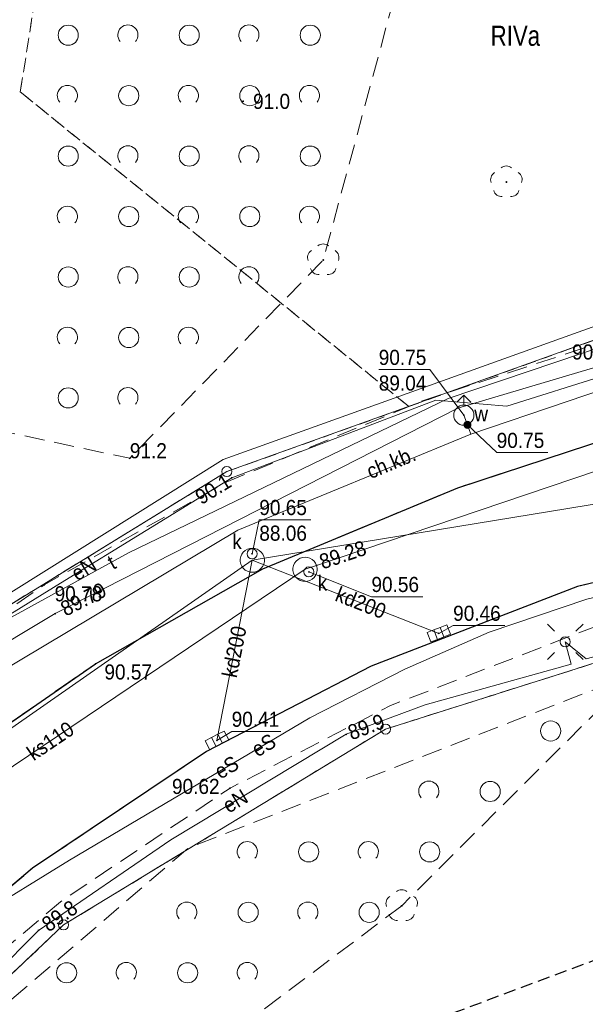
# Model space of a CAD drawing. Header units: metres. Extents: x 6540907 to 6541833, y 5893434 to 5894895.
# Tile 31 of 256: x 6541170 to 6541198, y 5893460 to 5893508. Entities that reach past the tile are written whole.
import ezdxf
from ezdxf.enums import TextEntityAlignment as Align

# ---------------------------------------------------------------- set-up
doc = ezdxf.new("R2010")
doc.units = ezdxf.units.M
doc.header["$MEASUREMENT"] = 0
for name, pattern in [('1.0_0.5', [1.5, 1, -0.5]), ('1.5_0.5', [2, 1.5, -0.5]), ('2', [0.9, 0.6, -0.3]), ('219-500', [0, 0]), ('egug-500', [1, 0.5, -0.5])]:
    doc.linetypes.add(name, pattern=pattern)
doc.layers.get('0').update_dxf_attribs({"color": 2, "linetype": 'CONTINUOUS', "lineweight": 5})
for name, color, linetype, lineweight in [('202-punkt graniczny', 251, 'CONTINUOUS', 9), ('209-oznaczenie konturu klasyfikacyjnego', 251, 'CONTINUOUS', 9), ('218-kontur użytku gruntowego', 251, 'CONTINUOUS', 9), ('219-działka ewidencyjna', 152, 'CONTINUOUS', 18), ('chodnik', 251, 'CONTINUOUS', 9), ('chodnik-Atr17', 251, 'CONTINUOUS', 9), ('drzewo liściaste', 251, 'CONTINUOUS', 9), ('hydrant', 251, 'CONTINUOUS', 9), ('jezdnia', 251, 'CONTINUOUS', 9), ('kratka ściekowa', 251, 'CONTINUOUS', 9), ('krawężnik', 251, 'CONTINUOUS', 9), ('latarnia', 251, 'CONTINUOUS', 9), ('pikieta naturalna', 251, 'CONTINUOUS', 9), ('pikieta naturalna-Atr2', 251, 'CONTINUOUS', 9), ('pikieta sztuczna', 251, 'CONTINUOUS', 9), ('pikieta sztuczna-Atr2', 251, 'CONTINUOUS', 9), ('przewód elektroenergetyczny podziemny', 251, 'CONTINUOUS', 9), ('przewód elektroenergetyczny podziemny-Atr1', 251, 'CONTINUOUS', 9), ('przewód gazowy', 251, 'CONTINUOUS', 9), ('przewód kanalizacyjny', 251, 'CONTINUOUS', 9), ('przewód kanalizacyjny-Atr1', 251, 'CONTINUOUS', 9), ('przewód telekomunikacyjny podziemny', 251, 'CONTINUOUS', 9), ('przewód telekomunikacyjny podziemny-Atr1', 251, 'CONTINUOUS', 9), ('przewód wodociągowy', 251, 'CONTINUOUS', 9), ('rzędna', 251, 'CONTINUOUS', 9), ('rzędna-Atr2', 251, 'CONTINUOUS', 9), ('rzędna-Atr3', 251, 'CONTINUOUS', 9), ('studnia kanalizacyjna', 251, 'CONTINUOUS', 9), ('studnia kanalizacyjna-Atr17', 251, 'CONTINUOUS', 9), ('właz do komory lub kanału - okrągły', 251, 'CONTINUOUS', 9), ('właz do komory lub kanału - okrągły-Atr17', 251, 'CONTINUOUS', 9), ('zadrzewienie  zakrzewienie', 252, 'CONTINUOUS', 15), ('Zakres', 252, 'CONTINUOUS', 15), ('zasuwa lub zawór', 252, 'CONTINUOUS', 15), ('zasuwa lub zawór-Atr17', 252, 'CONTINUOUS', 15)]:
    doc.layers.add(name, color=color, linetype=linetype, lineweight=lineweight)
doc.styles.get("Standard").update_dxf_attribs({"font": 'Arial', "width": 0.75})

# ---------------------------------------------------------------- blocks, each defined once
blk = doc.blocks.new('202')
at = {"color": 0, "linetype": 'Continuous', "lineweight": 0}
blk.add_circle((0, 0), 0.25, dxfattribs=at)
blk = doc.blocks.new('US22')
at = {"color": 0, "linetype": 'Continuous', "lineweight": 13}
blk.add_circle((0, 0), 0.25, dxfattribs=at)
blk = doc.blocks.new('PW01')
at = {"linetype": 'Continuous', "lineweight": 13}
h = blk.add_hatch(color=0, dxfattribs=at)
edge = h.paths.add_edge_path()
edge.add_arc((0, 0), 0.045, 0, 360)
blk = doc.blocks.new('SM01')
at = {"color": 0, "linetype": 'Continuous', "lineweight": 13}
for p, q in [((-0.53, 0.531), (-0.883, 0.884)), ((0.531, 0.531), (0.884, 0.884)), ((-0.53, -0.53), (-0.883, -0.883)), ((0.531, -0.53), (0.884, -0.883))]:
    blk.add_line(p, q, dxfattribs=at)
blk.add_circle((0, 0), 0.25, dxfattribs=at)
blk = doc.blocks.new('US05')
at = {"color": 0, "linetype": 'Continuous', "lineweight": 13}
for p, q in [((-0.525, -0.25), (-0.525, 0.25)), ((-0.525, 0.25), (-0.175, 0.25)), ((-0.175, -0.25), (-0.175, 0.25)), ((-0.175, 0.25), (0.175, 0.25)), ((0.175, -0.25), (0.175, 0.25)), ((0.175, 0.25), (0.525, 0.25)), ((0.525, -0.25), (0.525, 0.25)), ((-0.525, -0.25), (-0.175, -0.25)), ((-0.175, -0.25), (0.175, -0.25)), ((0.175, -0.25), (0.525, -0.25))]:
    blk.add_line(p, q, dxfattribs=at)
blk = doc.blocks.new('SUWH')
at = {"color": 0, "linetype": 'Continuous'}
for p in [(-0.354, 0.646), (0, 0.5), (0.354, 0.646)]:
    blk.add_line(p, (0, 1), dxfattribs=at)
blk.add_circle((0, 0), 0.5, dxfattribs=at)
blk = doc.blocks.new('US25')
at = {"linetype": 'Continuous', "lineweight": 0}
h = blk.add_hatch(color=0, dxfattribs=at)
edge = h.paths.add_edge_path()
edge.add_arc((0, 0), 0.2, 0, 360)
blk = doc.blocks.new('OTZK1')
at = {"color": 0, "linetype": 'Continuous'}
blk.add_circle((0, 0), 0.5, dxfattribs=at)
blk = doc.blocks.new('OTZK2')
at = {"color": 0, "linetype": 'Continuous'}
blk.add_arc((0, 0), 0.5, 318.85, 221.162, dxfattribs=at)
blk = doc.blocks.new('OP021')
at = {"linetype": 'Continuous', "lineweight": 13}
h = blk.add_hatch(color=0, dxfattribs=at)
edge = h.paths.add_edge_path()
edge.add_arc((0, 0), 0.05, 0, 360)
at = {"color": 0, "linetype": 'Continuous', "lineweight": 13}
for centre, start, end in [((0, 0.4), 49.272, 130.728), ((-0.38, 0.124), 121.308, 202.548), ((0.38, 0.124), 337.452, 58.692), ((-0.235, -0.324), 193.221, 274.871), ((0.235, -0.324), 265.129, 346.779)]:
    blk.add_arc(centre, 0.4, start, end, dxfattribs=at)

msp = doc.modelspace()

# ---------------------------------------------------------------- linework, layer by layer
at = {"layer": '218-kontur użytku gruntowego', "linetype": 'egug-500', "lineweight": 18, "flags": 128}
for points in [[(6541169.73, 5893504.853), (6541174.97, 5893538.163)], [(6541174.97, 5893538.163), (6541169.73, 5893504.853)], [(6541189, 5893489.243), (6541169.73, 5893504.853)], [(6541169.73, 5893504.853), (6541189, 5893489.243)], [(6541189, 5893489.243), (6541200.93, 5893493.523)], [(6541200.93, 5893493.523), (6541189, 5893489.243)], [(6541179.97, 5893486.013), (6541189, 5893489.243)], [(6541189, 5893489.243), (6541179.97, 5893486.013)], [(6541162.72, 5893475.403), (6541179.97, 5893486.013)], [(6541179.97, 5893486.013), (6541162.72, 5893475.403)], [(6541202.82, 5893477.973), (6541187.84, 5893473.233)], [(6541187.84, 5893473.233), (6541202.82, 5893477.973)], [(6541187.84, 5893473.233), (6541171.87, 5893463.513)], [(6541171.87, 5893463.513), (6541187.84, 5893473.233)], [(6541171.87, 5893463.513), (6541155.74, 5893448.203)], [(6541155.74, 5893448.203), (6541171.87, 5893463.513)]]:
    msp.add_lwpolyline(points, dxfattribs=at)
at = {"layer": '219-działka ewidencyjna', "linetype": '219-500', "lineweight": 18, "flags": 128}
for points in [[(6541200.93, 5893493.523), (6541179.97, 5893486.013)], [(6541179.97, 5893486.013), (6541162.72, 5893475.403)], [(6541208.72, 5893479.843), (6541187.84, 5893473.233)], [(6541187.84, 5893473.233), (6541171.87, 5893463.513)], [(6541171.87, 5893463.513), (6541155.74, 5893448.203)]]:
    msp.add_lwpolyline(points, dxfattribs=at)
at = {"layer": 'chodnik', "linetype": '1.0_0.5', "lineweight": 18, "flags": 128}
msp.add_lwpolyline([(6541199.12, 5893492.613), (6541189.61, 5893489.503), (6541179.93, 5893485.483), (6541170.92, 5893480.393), (6541162.65, 5893474.653), (6541154.81, 5893467.833), (6541150.9, 5893463.673), (6541136.95, 5893462.823), (6541121.68, 5893474.793), (6541119.99, 5893476.263), (6541119.25, 5893475.253), (6541119.41, 5893473.643), (6541136.26, 5893460.493), (6541139.43, 5893458.023), (6541141.59, 5893456.693), (6541143.45, 5893456.123), (6541147.33, 5893455.943), (6541150.08, 5893457.023), (6541153.43, 5893459.633), (6541158.34, 5893464.773), (6541165.19, 5893470.743), (6541173.46, 5893476.473), (6541181.76, 5893481.183), (6541191.42, 5893485.213), (6541200.14, 5893488.063), (6541205.5, 5893489.203), (6541206.25, 5893492.003), (6541206.04, 5893494.033)], close=True, dxfattribs=at)
for points in [[(6541145.129, 5893435.053), (6541150.53, 5893442.113), (6541156.42, 5893449.433), (6541164.5, 5893458.523), (6541171.72, 5893464.663), (6541180.13, 5893470.303), (6541188.09, 5893474.403), (6541198.21, 5893478.313), (6541209.34, 5893480.923), (6541217.95, 5893481.853), (6541218.69, 5893481.883), (6541218.57, 5893484.053), (6541217.78, 5893484.013), (6541208.97, 5893483.063), (6541197.36, 5893480.313)], [(6541197.36, 5893480.313), (6541187.13, 5893476.363), (6541178.96, 5893472.123), (6541170.33, 5893466.323), (6541163.17, 5893460.253), (6541154.77, 5893450.793), (6541148.56, 5893443.103), (6541142.392, 5893435.053)]]:
    msp.add_lwpolyline(points, dxfattribs=at)
at = {"layer": 'jezdnia', "linetype": '1.5_0.5', "lineweight": 18, "flags": 128}
for points in [[(6541206, 5893495.503), (6541206.04, 5893494.033), (6541206.25, 5893492.003), (6541205.5, 5893489.203), (6541200.14, 5893488.063), (6541191.42, 5893485.213), (6541181.76, 5893481.183), (6541173.46, 5893476.473), (6541165.19, 5893470.743), (6541158.34, 5893464.773), (6541153.43, 5893459.633), (6541150.08, 5893457.023), (6541147.33, 5893455.943), (6541143.45, 5893456.123), (6541141.59, 5893456.693), (6541139.43, 5893458.023), (6541136.26, 5893460.493), (6541132.93, 5893456.163), (6541136.11, 5893453.693), (6541137.9, 5893451.923), (6541139.36, 5893449.753), (6541140.01, 5893445.353), (6541139.04, 5893441.323), (6541137.64, 5893438.783), (6541134.848, 5893435.053)], [(6541142.392, 5893435.053), (6541148.56, 5893443.103), (6541154.77, 5893450.793), (6541163.17, 5893460.253), (6541170.33, 5893466.323), (6541178.96, 5893472.123), (6541187.13, 5893476.363), (6541197.36, 5893480.313), (6541208.97, 5893483.063), (6541217.78, 5893484.013), (6541218.57, 5893484.053), (6541219.21, 5893490.693), (6541217.09, 5893490.583), (6541211.95, 5893490.133), (6541210.46, 5893492.613), (6541210.23, 5893494.623), (6541210.23, 5893495.633), (6541206, 5893495.503)]]:
    msp.add_lwpolyline(points, dxfattribs=at)
at = {"layer": 'krawężnik', "linetype": 'Continuous', "lineweight": 25, "flags": 128}
for points in [[(6541153.43, 5893459.633), (6541158.34, 5893464.773), (6541165.19, 5893470.743), (6541173.46, 5893476.473), (6541181.76, 5893481.183), (6541191.42, 5893485.213), (6541200.14, 5893488.063), (6541205.5, 5893489.203)], [(6541279.4, 5893456.983), (6541279.37, 5893460.603), (6541278.26, 5893463.813), (6541276.41, 5893465.803), (6541266.58, 5893472.283), (6541263.31, 5893474.133), (6541255.1, 5893477.923), (6541247.64, 5893480.413), (6541240.93, 5893482.263), (6541234.58, 5893483.333), (6541228.82, 5893483.893), (6541218.57, 5893484.053), (6541217.78, 5893484.013), (6541208.97, 5893483.063), (6541197.36, 5893480.313), (6541187.13, 5893476.363), (6541178.96, 5893472.123), (6541170.33, 5893466.323), (6541163.17, 5893460.253), (6541154.77, 5893450.793), (6541148.56, 5893443.103), (6541142.392, 5893435.053)]]:
    msp.add_lwpolyline(points, dxfattribs=at)
at = {"layer": 'przewód elektroenergetyczny podziemny', "linetype": 'Continuous', "lineweight": 18, "flags": 128}
for points in [[(6541218.15, 5893502.783), (6541217.84, 5893497.503), (6541215.85, 5893497.293), (6541213.86, 5893497.083), (6541207.93, 5893496.453), (6541200.66, 5893494.113), (6541179.78, 5893486.613), (6541158.98, 5893473.573), (6541150.35, 5893466.443), (6541143.3, 5893457.143), (6541135.56, 5893463.023), (6541111.8, 5893481.753), (6541112.22, 5893482.323)], [(6541216.55, 5893501.813), (6541216.33, 5893497.123), (6541216.25, 5893495.053), (6541198.79, 5893490.813), (6541193.86, 5893489.263), (6541190.33, 5893489.563), (6541180.21, 5893485.703), (6541171.72, 5893480.483), (6541162.78, 5893474.953), (6541159.28, 5893472.173), (6541157.62, 5893470.073), (6541152.06, 5893465.953), (6541149.01, 5893463.663), (6541145.75, 5893459.133), (6541140.38, 5893451.003), (6541134.26, 5893443.593), (6541131.74, 5893440.413), (6541127.95, 5893435.053)], [(6541219.58, 5893498.173), (6541219.66, 5893497.723), (6541218.86, 5893497.073), (6541217.97, 5893481.683), (6541217.62, 5893481.283), (6541214.28, 5893480.843), (6541209.91, 5893479.953), (6541197.79, 5893476.713), (6541196.75, 5893477.563), (6541197.04, 5893476.453), (6541189.8, 5893474.433), (6541185.89, 5893472.973), (6541177.19, 5893467.743), (6541170.63, 5893463.243), (6541168.41, 5893461.023)], [(6541143.349, 5893435.053), (6541154.86, 5893450.393), (6541162.15, 5893458.923), (6541164.41, 5893461.403), (6541167.54, 5893463.883), (6541172.17, 5893466.723), (6541184.08, 5893473.793), (6541188.79, 5893476.203), (6541192.98, 5893478.043), (6541197.82, 5893479.673), (6541202.55, 5893480.783), (6541214.32, 5893482.823), (6541214.29, 5893485.843)], [(6541214.29, 5893485.843), (6541214.32, 5893482.823), (6541202.55, 5893480.783), (6541197.82, 5893479.673), (6541192.98, 5893478.043), (6541188.79, 5893476.203), (6541184.08, 5893473.793), (6541172.17, 5893466.723), (6541167.54, 5893463.883), (6541164.41, 5893461.403), (6541162.15, 5893458.923), (6541154.86, 5893450.393), (6541143.349, 5893435.053)]]:
    msp.add_lwpolyline(points, dxfattribs=at)
at = {"layer": 'przewód gazowy', "linetype": 'Continuous', "lineweight": 18, "flags": 128}
msp.add_lwpolyline([(6541236.75, 5893500.523), (6541227.56, 5893501.633), (6541220.22, 5893496.563), (6541208.82, 5893494.343), (6541191.43, 5893489.153), (6541171.46, 5893478.963), (6541163.66, 5893474.293), (6541153.77, 5893466.013), (6541148.02, 5893460.973), (6541135.36, 5893460.213), (6541131.8, 5893456.283)], dxfattribs=at)
at = {"layer": 'przewód kanalizacyjny', "linetype": 'Continuous', "lineweight": 18, "flags": 128}
for points in [[(6540987.13, 5893456.083), (6540988.87, 5893456.303), (6540990.07, 5893458.053), (6540994.71, 5893454.533), (6540995.86, 5893454.933), (6541022.49, 5893487.093), (6541050.71, 5893522.363), (6541052.2, 5893522.163), (6541077.6, 5893502.473), (6541117.04, 5893471.793), (6541118.91, 5893471.293), (6541144.72, 5893451.393), (6541146.02, 5893451.323), (6541152.79, 5893460.213), (6541183.85, 5893481.163)], [(6541183.85, 5893481.163), (6541184.42, 5893481.353), (6541209.88, 5893489.963), (6541231.53, 5893491.603), (6541272.47, 5893477.123), (6541291.35, 5893463.503), (6541331.4, 5893435.183), (6541331.584, 5893435.053)], [(6541132.919, 5893435.053), (6541145.28, 5893452.203), (6541151.97, 5893461.213), (6541157.88, 5893465.323), (6541181.23, 5893481.613), (6541212.63, 5893486.763), (6541238.66, 5893491.033), (6541271.97, 5893479.183), (6541290.99, 5893465.703), (6541299.01, 5893459.973), (6541299.89, 5893459.343), (6541311.03, 5893451.403), (6541311.77, 5893450.853), (6541330.11, 5893437.773), (6541333.951, 5893435.053)], [(6541181.23, 5893481.613), (6541179.48, 5893472.673)], [(6541181.23, 5893481.613), (6541190.48, 5893477.983)]]:
    msp.add_lwpolyline(points, dxfattribs=at)
at = {"layer": 'przewód telekomunikacyjny podziemny', "linetype": 'Continuous', "lineweight": 18, "flags": 128}
msp.add_lwpolyline([(6541228.51, 5893503.303), (6541223.97, 5893499.963), (6541219.85, 5893497.773), (6541208.13, 5893495.453), (6541190.94, 5893489.633), (6541175.1, 5893481.973), (6541167.95, 5893478.063), (6541155.18, 5893468.833), (6541149.63, 5893462.763), (6541136.78, 5893462.853), (6541130.89, 5893456.133)], dxfattribs=at)
at = {"layer": 'przewód wodociągowy', "linetype": 'Continuous', "lineweight": 18, "flags": 128}
for points in [[(6541229.21, 5893493.953), (6541218.85, 5893494.743), (6541212.29, 5893493.643), (6541201.62, 5893491.113), (6541192.06, 5893487.863)], [(6541191.72, 5893488.813), (6541191.9, 5893488.333), (6541192.06, 5893487.863)], [(6541144.87, 5893454.273), (6541150.67, 5893462.253), (6541164.87, 5893473.763), (6541180.52, 5893483.113), (6541192.06, 5893487.863)]]:
    msp.add_lwpolyline(points, dxfattribs=at)
at = {"layer": 'rzędna-Atr2', "flags": 128}
for points in [[(6541191.72, 5893488.813), (6541190.04, 5893491.073), (6541187.502, 5893491.073)], [(6541191.9, 5893488.333), (6541193.35, 5893486.953), (6541195.888, 5893486.953)], [(6541181.22, 5893481.933), (6541181.58, 5893483.623), (6541184.127, 5893483.623)], [(6541184.04, 5893481.033), (6541187.14, 5893479.803), (6541189.683, 5893479.803)], [(6541190.48, 5893477.983), (6541191.19, 5893478.373), (6541193.752, 5893478.373)], [(6541179.48, 5893472.673), (6541180.21, 5893473.113), (6541182.642, 5893473.113)]]:
    msp.add_lwpolyline(points, dxfattribs=at)
at = {"layer": 'studnia kanalizacyjna', "linetype": 'Continuous', "lineweight": 18, "flags": 128}
for points in [[(6541180.78, 5893481.213), (6541180.71, 5893481.313), (6541180.66, 5893481.423), (6541180.63, 5893481.553), (6541180.63, 5893481.673), (6541180.66, 5893481.803), (6541180.71, 5893481.913), (6541180.78, 5893482.013), (6541180.88, 5893482.103), (6541180.99, 5893482.163), (6541181.11, 5893482.203), (6541181.23, 5893482.213), (6541181.35, 5893482.203), (6541181.47, 5893482.163), (6541181.58, 5893482.103), (6541181.68, 5893482.013), (6541181.75, 5893481.913), (6541181.8, 5893481.803), (6541181.83, 5893481.673), (6541181.83, 5893481.553), (6541181.8, 5893481.423), (6541181.75, 5893481.313), (6541181.68, 5893481.213), (6541181.58, 5893481.123), (6541181.47, 5893481.063), (6541181.35, 5893481.023), (6541181.23, 5893481.013), (6541181.11, 5893481.023), (6541180.99, 5893481.063), (6541180.88, 5893481.123)], [(6541183.4, 5893480.763), (6541183.33, 5893480.863), (6541183.28, 5893480.973), (6541183.25, 5893481.103), (6541183.25, 5893481.223), (6541183.28, 5893481.353), (6541183.33, 5893481.463), (6541183.4, 5893481.563), (6541183.5, 5893481.653), (6541183.61, 5893481.713), (6541183.73, 5893481.753), (6541183.85, 5893481.763), (6541183.97, 5893481.753), (6541184.09, 5893481.713), (6541184.2, 5893481.653), (6541184.3, 5893481.563), (6541184.37, 5893481.463), (6541184.42, 5893481.353), (6541184.45, 5893481.223), (6541184.45, 5893481.103), (6541184.42, 5893480.973), (6541184.37, 5893480.863), (6541184.3, 5893480.763), (6541184.2, 5893480.673), (6541184.09, 5893480.613), (6541183.97, 5893480.573), (6541183.85, 5893480.563), (6541183.73, 5893480.573), (6541183.61, 5893480.613), (6541183.5, 5893480.673)]]:
    msp.add_lwpolyline(points, close=True, dxfattribs=at)
at = {"layer": 'zadrzewienie  zakrzewienie', "linetype": '1.0_0.5', "lineweight": 18, "flags": 128}
for points in [[(6541104.02, 5893552.673), (6541104.39, 5893551.623), (6541124.11, 5893536.253), (6541143.83, 5893520.893), (6541150.13, 5893515.973), (6541159.93, 5893495.653), (6541136.02, 5893463.583), (6541142.3, 5893463.803), (6541149.96, 5893469.813), (6541156.44, 5893475.073), (6541161.61, 5893478.213), (6541163.77, 5893489.103), (6541175.16, 5893486.673), (6541184.75, 5893496.513), (6541188.16, 5893509.143), (6541174.58, 5893538.423), (6541157.29, 5893572.463), (6541109.14, 5893573.173), (6541113.54, 5893567.173)], [(6541188.64, 5893464.463), (6541168.75, 5893449.513), (6541179.67, 5893435.053), (6541145.94, 5893435.053), (6541155.74, 5893448.203), (6541178.05, 5893467.323), (6541200.19, 5893475.983)]]:
    msp.add_lwpolyline(points, close=True, dxfattribs=at)
at = {"layer": 'Zakres', "linetype": '2', "lineweight": 25, "flags": 128}
msp.add_lwpolyline([(6540930.81, 5893582.593), (6540952.62, 5893547.953), (6541020.61, 5893593.493), (6541060.25, 5893600.483), (6541133.37, 5893522.233), (6541132.66, 5893437.243), (6541235.67, 5893475.793), (6541230.54, 5893517.483), (6541183.33, 5893542.453), (6541196.93, 5893611.193), (6541212.33, 5893616.963), (6541232.27, 5893624.283), (6541273.87, 5893613.183), (6541300.52, 5893614.983), (6541358.25, 5893602.793), (6541525.85, 5893511.003), (6541649.47, 5893497.043), (6541682.61, 5893534.081)], dxfattribs=at)

# ---------------------------------------------------------------- block references
at = {"layer": '202-punkt graniczny', "linetype": 'Continuous', "lineweight": 18}
for p in [(6541179.97, 5893486.013), (6541187.84, 5893473.233), (6541171.87, 5893463.513)]:
    msp.add_blockref('202', p, dxfattribs=at)
at = {"layer": 'drzewo liściaste', "linetype": 'Continuous', "lineweight": 18}
for p in [(6541193.83, 5893500.383), (6541184.75, 5893496.513), (6541188.64, 5893464.463)]:
    msp.add_blockref('OP021', p, dxfattribs=at)
at = {"layer": 'hydrant', "linetype": 'Continuous', "lineweight": 18}
msp.add_blockref('SUWH', (6541191.72, 5893488.813), dxfattribs=at)
at = {"layer": 'kratka ściekowa', "linetype": 'Continuous', "lineweight": 18}
for p, rotation in [((6541190.48, 5893477.983), 21.355), ((6541179.48, 5893472.673), 27.51199999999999)]:
    msp.add_blockref('US05', p, dxfattribs=dict(at, rotation=rotation))
at = {"layer": 'latarnia', "linetype": 'Continuous', "lineweight": 18}
msp.add_blockref('SM01', (6541196.75, 5893477.563), dxfattribs=at)
at = {"layer": 'pikieta naturalna', "linetype": 'Continuous', "lineweight": 13}
for p in [(6541180.78, 5893504.393), (6541175.16, 5893486.673)]:
    msp.add_blockref('PW01', p, dxfattribs=at)
at = {"layer": 'pikieta sztuczna', "linetype": 'Continuous', "lineweight": 13}
for p in [(6541170.92, 5893480.393), (6541173.46, 5893476.473), (6541180.13, 5893470.303)]:
    msp.add_blockref('PW01', p, dxfattribs=at)
at = {"layer": 'rzędna', "linetype": 'Continuous', "lineweight": 18}
for p in [(6541191.72, 5893488.813), (6541191.9, 5893488.333), (6541180.21, 5893485.703), (6541181.22, 5893481.933), (6541184.42, 5893481.353), (6541184.04, 5893481.033), (6541171.46, 5893478.963), (6541190.48, 5893477.983), (6541185.89, 5893472.973), (6541179.48, 5893472.673), (6541170.63, 5893463.243)]:
    msp.add_blockref('PW01', p, dxfattribs=at)
at = {"layer": 'właz do komory lub kanału - okrągły', "linetype": 'Continuous', "lineweight": 18}
for p in [(6541181.22, 5893481.933), (6541184.04, 5893481.033)]:
    msp.add_blockref('US22', p, dxfattribs=at)
at = {"layer": 'zadrzewienie  zakrzewienie', "linetype": 'Continuous', "lineweight": 18}
for name, p in [('OTZK1', (6541172.106, 5893507.669)), ('OTZK2', (6541175.064, 5893507.68)), ('OTZK1', (6541178.106, 5893507.669)), ('OTZK2', (6541181.064, 5893507.68)), ('OTZK1', (6541184.106, 5893507.669)), ('OTZK2', (6541172.064, 5893504.68)), ('OTZK1', (6541175.106, 5893504.669)), ('OTZK2', (6541178.064, 5893504.68)), ('OTZK1', (6541181.106, 5893504.669)), ('OTZK2', (6541184.064, 5893504.68)), ('OTZK1', (6541172.106, 5893501.669)), ('OTZK2', (6541175.064, 5893501.68)), ('OTZK1', (6541178.106, 5893501.669)), ('OTZK2', (6541181.064, 5893501.68)), ('OTZK1', (6541184.106, 5893501.669)), ('OTZK2', (6541172.064, 5893498.68)), ('OTZK2', (6541178.064, 5893498.68)), ('OTZK2', (6541184.064, 5893498.68)), ('OTZK1', (6541175.106, 5893498.669)), ('OTZK1', (6541181.106, 5893498.669)), ('OTZK1', (6541172.106, 5893495.669)), ('OTZK2', (6541175.064, 5893495.68)), ('OTZK1', (6541178.106, 5893495.669)), ('OTZK2', (6541181.064, 5893495.68)), ('OTZK2', (6541172.064, 5893492.68)), ('OTZK1', (6541175.106, 5893492.669)), ('OTZK2', (6541178.064, 5893492.68)), ('OTZK1', (6541172.106, 5893489.669)), ('OTZK2', (6541175.064, 5893489.68)), ('OTZK1', (6541196.026, 5893473.139)), ('OTZK2', (6541189.984, 5893470.15)), ('OTZK1', (6541193.026, 5893470.139)), ('OTZK2', (6541180.984, 5893467.15)), ('OTZK1', (6541184.026, 5893467.139)), ('OTZK2', (6541186.984, 5893467.15)), ('OTZK1', (6541190.026, 5893467.139)), ('OTZK2', (6541177.984, 5893464.15)), ('OTZK1', (6541181.026, 5893464.139)), ('OTZK2', (6541183.984, 5893464.15)), ('OTZK1', (6541187.026, 5893464.139)), ('OTZK1', (6541172.026, 5893461.139)), ('OTZK2', (6541174.984, 5893461.15)), ('OTZK1', (6541178.026, 5893461.139)), ('OTZK2', (6541180.984, 5893461.15))]:
    msp.add_blockref(name, p, dxfattribs=at)
at = {"layer": 'zasuwa lub zawór', "linetype": 'Continuous', "lineweight": 18, "rotation": 290.354}
msp.add_blockref('US25', (6541191.9, 5893488.333), dxfattribs=at)

# ---------------------------------------------------------------- texts
at = {"layer": '209-oznaczenie konturu klasyfikacyjnego', "linetype": 'Continuous', "lineweight": 18, "width": 0.79}
msp.add_text('RIVa', height=1, dxfattribs=at).set_placement((6541193.05, 5893508.143), align=Align.TOP_LEFT)
at = {"layer": 'chodnik-Atr17', "width": 0.9}
msp.add_text('ch.kb.', height=0.75, rotation=22.645, dxfattribs=at).set_placement((6541187.1, 5893485.633))
at = {"layer": 'pikieta naturalna-Atr2', "width": 0.9}
for s, p in [('91.0', (6541181.27, 5893504.013)), ('91.2', (6541175.16, 5893486.673))]:
    msp.add_text(s, height=0.75, dxfattribs=at).set_placement(p)
at = {"layer": 'pikieta sztuczna-Atr2', "width": 0.9}
for s, p in [('90.84', (6541197.09, 5893491.573)), ('90.78', (6541171.43, 5893479.573)), ('90.57', (6541173.9, 5893475.693)), ('90.62', (6541177.25, 5893470.013))]:
    msp.add_text(s, height=0.75, dxfattribs=at).set_placement(p)
at = {"layer": 'przewód elektroenergetyczny podziemny-Atr1', "width": 0.9}
for s, rotation, p in [('eN', 31.585, (6541172.36, 5893480.873)), ('eN', 31.585, (6541172.36, 5893480.873)), ('eS', 30.694, (6541181.3, 5893472.143)), ('eS', 30.694, (6541179.46, 5893471.043)), ('eN', 31.012, (6541179.87, 5893469.353))]:
    msp.add_text(s, height=0.75, rotation=rotation, dxfattribs=at).set_placement(p, align=Align.MIDDLE_LEFT)
at = {"layer": 'przewód kanalizacyjny-Atr1', "width": 0.9}
for s, rotation, p in [('kd200', 338.573, (6541185.42, 5893479.973)), ('kd200', 78.924, (6541180.09, 5893475.813)), ('ks110', 34, (6541170.18, 5893471.943))]:
    msp.add_text(s, height=0.75, rotation=rotation, dxfattribs=at).set_placement(p, align=Align.MIDDLE_LEFT)
at = {"layer": 'przewód telekomunikacyjny podziemny-Atr1', "width": 0.9}
msp.add_text('t', height=0.75, rotation=28.672, dxfattribs=at).set_placement((6541174.14, 5893481.453), align=Align.MIDDLE_LEFT)
at = {"layer": 'rzędna-Atr2', "width": 0.9}
for s, p in [('90.75', (6541187.502, 5893491.081)), ('90.75', (6541193.35, 5893486.961)), ('90.65', (6541181.58, 5893483.631)), ('90.56', (6541187.14, 5893479.811)), ('90.46', (6541191.19, 5893478.381)), ('90.41', (6541180.21, 5893473.121))]:
    msp.add_text(s, height=0.75, dxfattribs=at).set_placement(p, align=Align.BOTTOM_LEFT)
for s, rotation, p in [('90.1', 31.585, (6541178.51, 5893484.663)), ('89.79', 27.034, (6541171.81, 5893479.143)), ('89.9', 20.475, (6541186.02, 5893473.023)), ('89.8', 34.449, (6541170.92, 5893463.443))]:
    msp.add_text(s, height=0.75, rotation=rotation, dxfattribs=at).set_placement(p, align=Align.MIDDLE_LEFT)
msp.add_text('89.28', height=0.75, rotation=18.678, dxfattribs=at).set_placement((6541184.72, 5893481.153))
at = {"layer": 'rzędna-Atr3', "width": 0.9}
for s, p in [('89.04', (6541187.502, 5893489.806)), ('88.06', (6541181.58, 5893482.356))]:
    msp.add_text(s, height=0.75, dxfattribs=at).set_placement(p, align=Align.BOTTOM_LEFT)
at = {"layer": 'studnia kanalizacyjna-Atr17', "width": 0.9}
for p in [(6541180.24, 5893482.163), (6541184.47, 5893480.103)]:
    msp.add_text('k', height=0.75, dxfattribs=at).set_placement(p)
at = {"layer": 'właz do komory lub kanału - okrągły-Atr17', "width": 0.9}
for p in [(6541180.24, 5893482.163), (6541184.47, 5893480.103)]:
    msp.add_text('k', height=0.75, dxfattribs=at).set_placement(p)
at = {"layer": 'zasuwa lub zawór-Atr17', "width": 0.9}
msp.add_text('w', height=0.75, dxfattribs=at).set_placement((6541192.24, 5893488.503))

doc.saveas('drawing.dxf')
